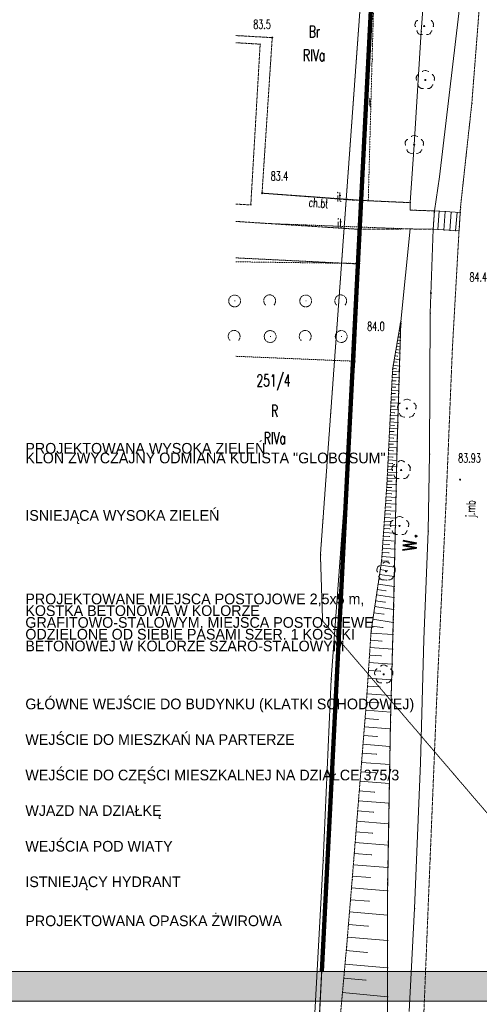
# Model space of a CAD drawing. Extents: x -280518 to 406552, y -27905 to 3675735.
# Tile 3 of 68: x -218631 to -179824, y 41872 to 124940. Entities that reach past the tile are written whole.
import ezdxf

# ---------------------------------------------------------------- set-up
doc = ezdxf.new("R2010")
doc.units = 0
doc.header["$MEASUREMENT"] = 0
for name, pattern in [('L_0_03', [1, 0.5, -0.5]), ('L_0_06', [2, 1.5, -0.5]), ('L_0_0C', [3, 2, -1])]:
    doc.linetypes.add(name, pattern=pattern)
for name, color, linetype, lineweight in [('000_Inne__niezydentyfikowane__Nr_Pióra__7', 7, 'Continuous', 13), ('0_Nr_Pióra__7', 7, 'Continuous', 13), ('ARCH MAPA RUSINOWO_Nr_Pióra__60', 230, 'Continuous', 211), ('Arch opisy_Nr_Pióra__1', 7, 'Continuous', 25), ('ARCH TABELA_Nr_Pióra__21', 7, 'Continuous', 9), ('arch wypelnienia_Nr_Pióra__19', 255, 'Continuous', 13), ('arch wypelnienia_Nr_Pióra__21', 7, 'Continuous', 9), ('chodnik_Atr17_Nr_Pióra__7', 7, 'Continuous', 13), ('chodnik_Nr_Pióra__7', 7, 'Continuous', 13), ('drzewo_lisciaste_Nr_Pióra__7', 7, 'Continuous', 13), ('inny_obiekt_zagospodarowania_terenu_Atr17_Nr_Pióra__7', 7, 'Continuous', 13), ('inny_obiekt_zagospodarowania_terenu_Nr_Pióra__7', 7, 'Continuous', 13), ('jezdnia_Atr17_Nr_Pióra__7', 7, 'Continuous', 13), ('jezdnia_Nr_Pióra__7', 7, 'Continuous', 13), ('ogrodzenie_trwale_Nr_Pióra__7', 7, 'Continuous', 13), ('pikieta_naturalna_Atr2_Nr_Pióra__7', 7, 'Continuous', 13), ('pikieta_naturalna_Nr_Pióra__7', 7, 'Continuous', 13), ('pikieta_sztuczna_Atr2_Nr_Pióra__7', 7, 'Continuous', 13), ('pikieta_sztuczna_Nr_Pióra__7', 7, 'Continuous', 13), ('row_melioracyjny__poligon__Atr103_Nr_Pióra__7', 7, 'Continuous', 13), ('row_melioracyjny__poligon__Nr_Pióra__7', 7, 'Continuous', 13), ('schody_w_ciagu_komunikacyjnym_Nr_Pióra__7', 7, 'Continuous', 13), ('skarpa_nieumocniona_Nr_Pióra__7', 7, 'Continuous', 13), ('zadrzewienie__zakrzewienie_Nr_Pióra__7', 7, 'Continuous', 13), ('Zakres_Nr_Pióra__7', 7, 'Continuous', 13)]:
    doc.layers.add(name, color=color, linetype=linetype, lineweight=lineweight)
for name, color, linetype, lineweight, true_color in [('209_oznaczenie_konturu_klasyfikacyjnego_Nr_Pióra__3', 7, 'Continuous', 13, 0xff6600), ('210_oznaczenie_konturu_uzytku_gruntowego_Nr_Pióra__3', 7, 'Continuous', 13, 0xff6600), ('211_numer_dzialki_ewidencyjnej_Nr_Pióra__96', 7, 'Continuous', 13, 0x00d59f), ('217_kontur_klasyfikacyjny_Nr_Pióra__3', 7, 'Continuous', 13, 0xff6600), ('218_kontur_uzytku_gruntowego_Nr_Pióra__3', 7, 'Continuous', 13, 0xff6600), ('219_dzialka_ewidencyjna_Nr_Pióra__96', 7, 'Continuous', 13, 0x00d59f)]:
    doc.layers.add(name, color=color, linetype=linetype, lineweight=lineweight, true_color=true_color)
doc.styles.add('GENERATED_STYLE_3', font='txt')
doc.styles.add('GENERATED_STYLE_9', font='Simplex.shx', dxfattribs={"bigfont": 'BIGFONT.SHX'})
doc.linetypes.add('L_0_15_SHX', pattern='A,0,[2,Rusinowo ZAGOSPODAROWANIE1.Shx,S=7.5,R=0,X=0,Y=0],-7.5,0', length=7.5)

msp = doc.modelspace()

# ---------------------------------------------------------------- hatches: boundary and pattern name
at = {"layer": 'arch wypelnienia_Nr_Pióra__19', "linetype": 'Continuous'}
h = msp.add_hatch(color=256, dxfattribs=at)
h.paths.add_polyline_path([(-280518, 189388), (-71768, 189388), (-71768, 42138), (-280518, 42138)], flags=0)
h.paths.add_polyline_path([(-268018, 44638), (-268018, 186888), (-74268, 186888), (-74268, 73694), (-161338, 73694), (-161768, 73694), (-161768, 44638)], flags=0)
at = {"layer": 'drzewo_lisciaste_Nr_Pióra__7', "linetype": 'Continuous'}
for points in [[(-184478, 124355, 1), (-184478, 124455, 1)], [(-184388, 119805, 1), (-184388, 119905, 1)], [(-185318, 114325, 1), (-185318, 114425, 1)], [(-185948, 92085, 1), (-185948, 92185, 1)], [(-186428, 86895, 1), (-186428, 86995, 1)], [(-186568, 82175, 1), (-186568, 82275, 1)], [(-187698, 78345, 1), (-187698, 78445, 1)], [(-187898, 69655, 1), (-187898, 69755, 1)]]:
    msp.add_hatch(color=256, dxfattribs=at).paths.add_polyline_path(points, flags=0)
at = {"layer": 'pikieta_naturalna_Nr_Pióra__7', "linetype": 'Continuous'}
for points in [[(-197308, 123380, 1), (-197308, 123470, 1)], [(-198168, 110260, 1), (-198168, 110350, 1)], [(-183908, 101830, 1), (-183908, 101920, 1)], [(-186458, 99250, 1), (-186458, 99340, 1)]]:
    msp.add_hatch(color=256, dxfattribs=at).paths.add_polyline_path(points, flags=0)
at = {"layer": 'pikieta_sztuczna_Nr_Pióra__7', "linetype": 'Continuous'}
msp.add_hatch(color=256, dxfattribs=at).paths.add_polyline_path([(-181448, 86090, 1), (-181448, 86180, 1)], flags=0)

# ---------------------------------------------------------------- linework, layer by layer
at = {"layer": '000_Inne__niezydentyfikowane__Nr_Pióra__7', "linetype": 'Continuous', "flags": 128}
for points in [[(-186538, 98975), (-186478, 98965)], [(-186678, 98185), (-186588, 98165)], [(-186628, 98445), (-186488, 98425)], [(-186588, 98705), (-186538, 98695)], [(-186818, 97385), (-186518, 97335)], [(-186768, 97655), (-186638, 97635)], [(-186728, 97915), (-186508, 97875)], [(-186948, 96595), (-186748, 96565)], [(-186908, 96865), (-186538, 96795)], [(-186858, 97125), (-186698, 97095)], [(-187128, 95545), (-186858, 95495)], [(-187088, 95805), (-186568, 95715)], [(-187038, 96075), (-186798, 96035)], [(-186998, 96335), (-186558, 96255)], [(-187178, 94745), (-186598, 94715)], [(-187168, 95015), (-186878, 94995)], [(-187158, 95275), (-186588, 95245)], [(-187218, 93945), (-186918, 93925)], [(-187208, 94205), (-186618, 94175)], [(-187198, 94475), (-186898, 94465)], [(-187258, 93135), (-186648, 93105)], [(-187248, 93405), (-186948, 93395)], [(-187238, 93675), (-186628, 93645)], [(-187298, 92335), (-186988, 92325)], [(-187288, 92605), (-186668, 92575)], [(-187278, 92875), (-186968, 92855)], [(-187338, 91535), (-186698, 91505)], [(-187328, 91805), (-187008, 91785)], [(-187318, 92075), (-186678, 92035)], [(-187378, 90735), (-187048, 90715)], [(-187368, 91005), (-186708, 90965)], [(-187358, 91265), (-187028, 91255)], [(-187418, 89935), (-186748, 89895)], [(-187408, 90195), (-187068, 90185)], [(-187398, 90465), (-186728, 90435)], [(-187458, 89135), (-187118, 89115)], [(-187448, 89395), (-186758, 89365)], [(-187428, 89665), (-187088, 89645)], [(-187508, 88065), (-187148, 88045)], [(-187498, 88325), (-186788, 88295)], [(-187488, 88595), (-187128, 88575)], [(-187468, 88865), (-186768, 88825)], [(-187548, 87275), (-186808, 87235)], [(-187538, 87525), (-187168, 87505)], [(-187528, 87795), (-186798, 87755)], [(-187588, 86525), (-187208, 86505)], [(-187578, 86775), (-186818, 86735)], [(-187568, 87025), (-187188, 87005)], [(-187628, 85755), (-186838, 85715)], [(-187618, 86005), (-187228, 85995)], [(-187598, 86265), (-186828, 86225)], [(-187678, 84955), (-187268, 84925)], [(-187658, 85225), (-186848, 85165)], [(-187648, 85485), (-187248, 85465)], [(-187738, 84115), (-186868, 84055)], [(-187718, 84405), (-187298, 84375)], [(-187698, 84675), (-186858, 84625)], [(-187798, 83245), (-187348, 83215)], [(-187778, 83535), (-186888, 83475)], [(-187758, 83835), (-187318, 83805)], [(-187868, 82325), (-186908, 82255)], [(-187838, 82635), (-187378, 82605)], [(-187818, 82945), (-186898, 82875)], [(-187908, 81685), (-186928, 81615)], [(-187888, 82005), (-187398, 81975)], [(-187978, 80685), (-187458, 80655)], [(-187958, 81025), (-186938, 80955)], [(-187928, 81355), (-187428, 81325)], [(-188028, 79995), (-187488, 79955)], [(-187998, 80345), (-186948, 80275)], [(-188128, 78915), (-186988, 78745)], [(-188078, 79285), (-187528, 79245)], [(-188048, 79645), (-186968, 79565)], [(-188248, 78145), (-186998, 77965)], [(-188188, 78545), (-187588, 78455)], [(-188368, 77315), (-187018, 77115)], [(-188308, 77745), (-187658, 77645)], [(-188438, 76865), (-187728, 76765)], [(-188578, 75925), (-187808, 75805)], [(-188508, 76405), (-187038, 76185)], [(-188728, 74895), (-187898, 74775)], [(-188648, 75425), (-187058, 75185)], [(-188808, 74355), (-187088, 74095)], [(-188968, 73195), (-187118, 73065)], [(-188898, 73785), (-187998, 73655)], [(-189008, 72585), (-188068, 72515)], [(-189048, 71965), (-187148, 71835)], [(-189138, 70695), (-187188, 70565)], [(-189098, 71325), (-188128, 71265)], [(-189178, 70045), (-188198, 69975)], [(-189228, 69395), (-187228, 69255)], [(-189268, 68725), (-188258, 68655)], [(-189358, 67375), (-188318, 67295)], [(-189318, 68055), (-187268, 67915)], [(-189418, 66685), (-187308, 66515)], [(-189468, 65985), (-188398, 65905)], [(-189528, 65275), (-187338, 65105)], [(-189588, 64555), (-188468, 64465)], [(-189648, 63815), (-187368, 63625)], [(-189708, 63055), (-188538, 62965)], [(-189828, 61495), (-188618, 61405)], [(-189768, 62285), (-187388, 62095)], [(-189898, 60695), (-187418, 60495)], [(-189958, 59875), (-188698, 59775)], [(-190028, 59045), (-187448, 58835)], [(-190098, 58185), (-188778, 58085)], [(-190168, 57315), (-187478, 57105)], [(-190238, 56425), (-188868, 56315)], [(-190308, 55525), (-187508, 55295)], [(-190378, 54595), (-188958, 54485)], [(-190458, 53645), (-187548, 53415)], [(-190538, 52685), (-189048, 52565)], [(-190618, 51705), (-187578, 51445)], [(-190698, 50695), (-189148, 50565)], [(-190788, 49665), (-187588, 49405)], [(-190868, 48605), (-189228, 48475)], [(-190958, 47525), (-187578, 47245)], [(-191058, 46405), (-189318, 46245)], [(-191158, 45255), (-187578, 44935)], [(-191268, 44075), (-189418, 43905)], [(-191378, 42855), (-187578, 42515)]]:
    msp.add_lwpolyline(points, dxfattribs=at)
at = {"layer": '0_Nr_Pióra__7', "linetype": 'Continuous'}
for p, q in [((-185238, 124653), (-185188, 124653)), ((-185065, 124871), (-185015, 124871)), ((-183890, 124871), (-183840, 124871)), ((-183717, 124653), (-183667, 124653)), ((-185227, 124376), (-185177, 124376)), ((-185102, 123990), (-185052, 123990)), ((-184728, 123945), (-184678, 123945)), ((-184478, 124405), (-184428, 124405)), ((-183853, 123990), (-183803, 123990)), ((-183728, 124376), (-183678, 124376)), ((-197308, 123425), (-197258, 123425)), ((-184947, 123757), (-184897, 123757)), ((-184679, 123683), (-184629, 123683)), ((-184277, 123683), (-184227, 123683)), ((-184008, 123757), (-183958, 123757)), ((-198328, 122875), (-198278, 122875)), ((-188878, 121585), (-188828, 121585)), ((-184649, 120558), (-184599, 120558)), ((-184388, 120655), (-184338, 120655)), ((-184127, 120558), (-184077, 120558)), ((-185148, 120103), (-185098, 120103)), ((-185137, 119826), (-185087, 119826)), ((-184975, 120321), (-184925, 120321)), ((-184388, 119855), (-184338, 119855)), ((-183800, 120321), (-183750, 120321)), ((-183638, 119826), (-183588, 119826)), ((-183627, 120103), (-183577, 120103)), ((-185012, 119440), (-184962, 119440)), ((-184857, 119207), (-184807, 119207)), ((-184589, 119133), (-184539, 119133)), ((-184187, 119133), (-184137, 119133)), ((-183918, 119207), (-183868, 119207)), ((-183763, 119440), (-183713, 119440)), ((-180458, 117875), (-180408, 117875)), ((-185905, 114841), (-185855, 114841)), ((-185579, 115078), (-185529, 115078)), ((-185318, 115175), (-185268, 115175)), ((-185057, 115078), (-185007, 115078)), ((-184730, 114841), (-184680, 114841)), ((-186078, 114623), (-186028, 114623)), ((-186067, 114346), (-186017, 114346)), ((-185942, 113960), (-185892, 113960)), ((-185318, 114375), (-185268, 114375)), ((-184693, 113960), (-184643, 113960)), ((-184568, 114346), (-184518, 114346)), ((-184557, 114623), (-184507, 114623)), ((-185787, 113727), (-185737, 113727)), ((-185519, 113653), (-185469, 113653)), ((-185117, 113653), (-185067, 113653)), ((-184848, 113727), (-184798, 113727)), ((-183198, 111685), (-183148, 111685)), ((-198168, 110305), (-198118, 110305)), ((-190508, 109725), (-190458, 109725)), ((-189198, 109665), (-189148, 109665)), ((-199118, 109315), (-199068, 109315)), ((-185668, 109505), (-185618, 109505)), ((-185658, 108875), (-185608, 108875)), ((-181418, 109075), (-181368, 109075)), ((-183618, 108805), (-183568, 108805)), ((-183204, 108778), (-183154, 108778)), ((-182705, 108746), (-182655, 108746)), ((-182206, 108714), (-182156, 108714)), ((-181707, 108682), (-181657, 108682)), ((-181438, 108665), (-181388, 108665)), ((-197688, 107745), (-197638, 107745)), ((-190148, 107265), (-190098, 107265)), ((-189788, 107265), (-189738, 107265)), ((-185668, 107285), (-185618, 107285)), ((-183718, 107255), (-183668, 107255)), ((-183318, 107229), (-183268, 107229)), ((-182819, 107197), (-182769, 107197)), ((-182320, 107165), (-182270, 107165)), ((-181821, 107133), (-181771, 107133)), ((-181538, 107115), (-181488, 107115)), ((-190038, 104875), (-189988, 104875)), ((-190068, 104335), (-190018, 104335)), ((-189938, 104375), (-189888, 104375)), ((-197524, 101722), (-197474, 101722)), ((-191524, 101722), (-191474, 101722)), ((-183908, 101875), (-183858, 101875)), ((-200482, 101211), (-200432, 101211)), ((-197900, 100893), (-197850, 100893)), ((-197147, 100893), (-197097, 100893)), ((-194482, 101211), (-194432, 101211)), ((-191900, 100893), (-191850, 100893)), ((-191147, 100893), (-191097, 100893)), ((-183968, 100185), (-183918, 100185)), ((-186538, 98975), (-186488, 98975)), ((-186478, 98965), (-186428, 98965)), ((-186458, 99465), (-186408, 99465)), ((-186458, 99295), (-186408, 99295)), ((-200524, 98722), (-200474, 98722)), ((-197482, 98211), (-197432, 98211)), ((-194524, 98722), (-194474, 98722)), ((-191482, 98211), (-191432, 98211)), ((-186678, 98185), (-186628, 98185)), ((-186628, 98445), (-186578, 98445)), ((-186588, 98705), (-186538, 98705)), ((-186588, 98165), (-186538, 98165)), ((-186538, 98695), (-186488, 98695)), ((-186488, 98425), (-186438, 98425)), ((-200900, 97893), (-200850, 97893)), ((-200147, 97893), (-200097, 97893)), ((-194900, 97893), (-194850, 97893)), ((-194147, 97893), (-194097, 97893)), ((-186818, 97385), (-186768, 97385)), ((-186768, 97655), (-186718, 97655)), ((-186728, 97915), (-186678, 97915)), ((-186638, 97635), (-186588, 97635)), ((-186518, 97335), (-186468, 97335)), ((-186508, 97875), (-186458, 97875)), ((-186948, 96595), (-186898, 96595)), ((-186908, 96865), (-186858, 96865)), ((-186858, 97125), (-186808, 97125)), ((-186748, 96565), (-186698, 96565)), ((-186698, 97095), (-186648, 97095)), ((-186538, 96795), (-186488, 96795)), ((-182098, 97175), (-182048, 97175)), ((-190338, 96125), (-190288, 96125)), ((-187128, 95545), (-187078, 95545)), ((-187088, 95805), (-187038, 95805)), ((-187038, 96075), (-186988, 96075)), ((-186998, 96335), (-186948, 96335)), ((-186798, 96035), (-186748, 96035)), ((-186568, 95715), (-186518, 95715)), ((-186558, 96255), (-186508, 96255)), ((-187178, 94745), (-187128, 94745)), ((-187168, 95015), (-187118, 95015)), ((-187158, 95275), (-187108, 95275)), ((-187148, 95435), (-187098, 95435)), ((-186878, 94995), (-186828, 94995)), ((-186858, 95495), (-186808, 95495)), ((-186598, 94715), (-186548, 94715)), ((-186588, 95245), (-186538, 95245)), ((-187218, 93945), (-187168, 93945)), ((-187208, 94205), (-187158, 94205)), ((-187198, 94475), (-187148, 94475)), ((-186918, 93925), (-186868, 93925)), ((-186898, 94465), (-186848, 94465)), ((-186618, 94175), (-186568, 94175)), ((-187258, 93135), (-187208, 93135)), ((-187248, 93405), (-187198, 93405)), ((-187238, 93675), (-187188, 93675)), ((-186948, 93395), (-186898, 93395)), ((-186648, 93105), (-186598, 93105)), ((-186628, 93645), (-186578, 93645)), ((-187298, 92335), (-187248, 92335)), ((-187288, 92605), (-187238, 92605)), ((-187278, 92875), (-187228, 92875)), ((-186988, 92325), (-186938, 92325)), ((-186968, 92855), (-186918, 92855)), ((-186708, 92383), (-186658, 92383)), ((-186668, 92575), (-186618, 92575)), ((-186535, 92601), (-186485, 92601)), ((-186209, 92838), (-186159, 92838)), ((-185948, 92935), (-185898, 92935)), ((-185687, 92838), (-185637, 92838)), ((-185360, 92601), (-185310, 92601)), ((-185187, 92383), (-185137, 92383)), ((-187338, 91535), (-187288, 91535)), ((-187328, 91805), (-187278, 91805)), ((-187318, 92075), (-187268, 92075)), ((-187008, 91785), (-186958, 91785)), ((-186698, 91505), (-186648, 91505)), ((-186697, 92106), (-186647, 92106)), ((-186678, 92035), (-186628, 92035)), ((-186572, 91720), (-186522, 91720)), ((-186417, 91487), (-186367, 91487)), ((-186149, 91413), (-186099, 91413)), ((-185948, 92135), (-185898, 92135)), ((-185747, 91413), (-185697, 91413)), ((-185478, 91487), (-185428, 91487)), ((-185323, 91720), (-185273, 91720)), ((-185198, 92106), (-185148, 92106)), ((-187378, 90735), (-187328, 90735)), ((-187368, 91005), (-187318, 91005)), ((-187358, 91265), (-187308, 91265)), ((-187048, 90715), (-186998, 90715)), ((-187028, 91255), (-186978, 91255)), ((-186708, 90965), (-186658, 90965)), ((-187418, 89935), (-187368, 89935)), ((-187408, 90195), (-187358, 90195)), ((-187398, 90465), (-187348, 90465)), ((-187068, 90185), (-187018, 90185)), ((-186748, 89895), (-186698, 89895)), ((-186728, 90435), (-186678, 90435)), ((-187458, 89135), (-187408, 89135)), ((-187448, 89395), (-187398, 89395)), ((-187428, 89665), (-187378, 89665)), ((-187118, 89115), (-187068, 89115)), ((-187088, 89645), (-187038, 89645)), ((-186768, 89065), (-186718, 89065)), ((-186758, 89365), (-186708, 89365)), ((-187508, 88065), (-187458, 88065)), ((-187498, 88325), (-187448, 88325)), ((-187488, 88595), (-187438, 88595)), ((-187468, 88865), (-187418, 88865)), ((-187128, 88575), (-187078, 88575)), ((-186788, 88295), (-186738, 88295)), ((-186768, 88825), (-186718, 88825)), ((-184028, 88285), (-183978, 88285)), ((-187548, 87275), (-187498, 87275)), ((-187538, 87525), (-187488, 87525)), ((-187528, 87795), (-187478, 87795)), ((-187168, 87505), (-187118, 87505)), ((-187148, 88045), (-187098, 88045)), ((-187015, 87411), (-186965, 87411)), ((-186808, 87235), (-186758, 87235)), ((-186798, 87755), (-186748, 87755)), ((-186689, 87648), (-186639, 87648)), ((-186428, 87745), (-186378, 87745)), ((-186167, 87648), (-186117, 87648)), ((-185840, 87411), (-185790, 87411)), ((-187588, 86525), (-187538, 86525)), ((-187578, 86775), (-187528, 86775)), ((-187568, 87025), (-187518, 87025)), ((-187208, 86505), (-187158, 86505)), ((-187188, 87193), (-187138, 87193)), ((-187188, 87005), (-187138, 87005)), ((-187177, 86916), (-187127, 86916)), ((-187052, 86530), (-187002, 86530)), ((-186818, 86735), (-186768, 86735)), ((-186428, 86945), (-186378, 86945)), ((-185803, 86530), (-185753, 86530)), ((-185678, 86916), (-185628, 86916)), ((-185667, 87193), (-185617, 87193)), ((-187628, 85755), (-187578, 85755)), ((-187628, 85715), (-187578, 85715)), ((-187618, 86005), (-187568, 86005)), ((-187598, 86265), (-187548, 86265)), ((-187228, 85995), (-187178, 85995)), ((-186897, 86297), (-186847, 86297)), ((-186838, 85715), (-186788, 85715)), ((-186828, 86225), (-186778, 86225)), ((-186629, 86223), (-186579, 86223)), ((-186227, 86223), (-186177, 86223)), ((-185958, 86297), (-185908, 86297)), ((-181448, 86135), (-181398, 86135)), ((-187678, 84955), (-187628, 84955)), ((-187658, 85225), (-187608, 85225)), ((-187648, 85485), (-187598, 85485)), ((-187268, 84925), (-187218, 84925)), ((-187248, 85465), (-187198, 85465)), ((-186848, 85165), (-186798, 85165)), ((-187738, 84115), (-187688, 84115)), ((-187718, 84405), (-187668, 84405)), ((-187698, 84675), (-187648, 84675)), ((-187298, 84375), (-187248, 84375)), ((-186868, 84055), (-186818, 84055)), ((-186858, 84625), (-186808, 84625)), ((-182638, 84115), (-182588, 84115)), ((-187798, 83245), (-187748, 83245)), ((-187778, 83535), (-187728, 83535)), ((-187758, 83835), (-187708, 83835)), ((-187348, 83215), (-187298, 83215)), ((-187318, 83805), (-187268, 83805)), ((-186888, 83475), (-186838, 83475)), ((-187868, 82325), (-187818, 82325)), ((-187838, 82635), (-187788, 82635)), ((-187818, 82945), (-187768, 82945)), ((-187378, 82605), (-187328, 82605)), ((-187328, 82473), (-187278, 82473)), ((-187155, 82691), (-187105, 82691)), ((-186908, 82255), (-186858, 82255)), ((-186898, 82875), (-186848, 82875)), ((-186829, 82928), (-186779, 82928)), ((-186568, 83025), (-186518, 83025)), ((-186307, 82928), (-186257, 82928)), ((-185980, 82691), (-185930, 82691)), ((-185807, 82473), (-185757, 82473)), ((-187908, 81685), (-187858, 81685)), ((-187888, 82005), (-187838, 82005)), ((-187398, 81975), (-187348, 81975)), ((-187317, 82196), (-187267, 82196)), ((-187192, 81810), (-187142, 81810)), ((-187037, 81577), (-186987, 81577)), ((-186928, 81615), (-186878, 81615)), ((-186769, 81503), (-186719, 81503)), ((-186568, 82225), (-186518, 82225)), ((-186367, 81503), (-186317, 81503)), ((-186098, 81577), (-186048, 81577)), ((-185943, 81810), (-185893, 81810)), ((-185818, 82196), (-185768, 82196)), ((-184138, 81775), (-184088, 81775)), ((-191448, 81055), (-191398, 81055)), ((-187978, 80685), (-187928, 80685)), ((-187958, 81025), (-187908, 81025)), ((-187928, 81355), (-187878, 81355)), ((-187458, 80655), (-187408, 80655)), ((-187428, 81325), (-187378, 81325)), ((-186938, 80955), (-186888, 80955)), ((-193238, 79805), (-193188, 79805)), ((-188028, 79995), (-187978, 79995)), ((-187998, 80345), (-187948, 80345)), ((-187488, 79955), (-187438, 79955)), ((-186948, 80275), (-186898, 80275)), ((-188128, 78915), (-188078, 78915)), ((-188078, 79285), (-188028, 79285)), ((-188078, 79265), (-188028, 79265)), ((-188048, 79645), (-187998, 79645)), ((-187959, 79098), (-187909, 79098)), ((-187698, 79195), (-187648, 79195)), ((-187528, 79245), (-187478, 79245)), ((-187437, 79098), (-187387, 79098)), ((-186968, 79565), (-186918, 79565)), ((-188458, 78643), (-188408, 78643)), ((-188447, 78366), (-188397, 78366)), ((-188285, 78861), (-188235, 78861)), ((-188248, 78145), (-188198, 78145)), ((-188188, 78545), (-188138, 78545)), ((-187698, 78395), (-187648, 78395)), ((-187588, 78455), (-187538, 78455)), ((-187110, 78861), (-187060, 78861)), ((-186988, 78745), (-186938, 78745)), ((-186948, 78366), (-186898, 78366)), ((-186937, 78643), (-186887, 78643)), ((-188368, 77315), (-188318, 77315)), ((-188322, 77980), (-188272, 77980)), ((-188308, 77745), (-188258, 77745)), ((-188167, 77747), (-188117, 77747)), ((-187899, 77673), (-187849, 77673)), ((-187658, 77645), (-187608, 77645)), ((-187497, 77673), (-187447, 77673)), ((-187228, 77747), (-187178, 77747)), ((-187073, 77980), (-187023, 77980)), ((-186998, 77965), (-186948, 77965)), ((-188438, 76865), (-188388, 76865)), ((-187728, 76765), (-187678, 76765)), ((-187018, 77115), (-186968, 77115)), ((-188578, 75925), (-188528, 75925)), ((-188508, 76405), (-188458, 76405)), ((-187808, 75805), (-187758, 75805)), ((-187038, 76185), (-186988, 76185)), ((-188728, 74895), (-188678, 74895)), ((-188648, 75425), (-188598, 75425)), ((-187898, 74775), (-187848, 74775)), ((-187058, 75185), (-187008, 75185)), ((-193058, 74225), (-193008, 74225)), ((-188808, 74355), (-188758, 74355)), ((-187088, 74095), (-187038, 74095)), ((-188968, 73195), (-188918, 73195)), ((-188958, 73365), (-188908, 73365)), ((-188898, 73785), (-188848, 73785)), ((-187998, 73655), (-187948, 73655)), ((-189008, 72585), (-188958, 72585)), ((-188068, 72515), (-188018, 72515)), ((-187118, 73065), (-187068, 73065)), ((-184518, 72655), (-184468, 72655)), ((-189048, 71965), (-188998, 71965)), ((-187148, 71835), (-187098, 71835)), ((-189138, 70695), (-189088, 70695)), ((-189098, 71325), (-189048, 71325)), ((-188128, 71265), (-188078, 71265)), ((-189178, 70045), (-189128, 70045)), ((-188658, 69953), (-188608, 69953)), ((-188485, 70171), (-188435, 70171)), ((-188198, 69975), (-188148, 69975)), ((-188159, 70408), (-188109, 70408)), ((-187898, 70505), (-187848, 70505)), ((-187637, 70408), (-187587, 70408)), ((-187310, 70171), (-187260, 70171)), ((-187188, 70565), (-187138, 70565)), ((-187137, 69953), (-187087, 69953)), ((-192338, 69315), (-192288, 69315)), ((-189228, 69395), (-189178, 69395)), ((-188647, 69676), (-188597, 69676)), ((-188522, 69290), (-188472, 69290)), ((-188367, 69057), (-188317, 69057)), ((-188099, 68983), (-188049, 68983)), ((-187898, 69705), (-187848, 69705)), ((-187697, 68983), (-187647, 68983)), ((-187428, 69057), (-187378, 69057)), ((-187273, 69290), (-187223, 69290)), ((-187228, 69255), (-187178, 69255)), ((-187148, 69676), (-187098, 69676)), ((-189268, 68725), (-189218, 68725)), ((-188258, 68655), (-188208, 68655)), ((-189358, 67375), (-189308, 67375)), ((-189318, 68055), (-189268, 68055)), ((-188318, 67295), (-188268, 67295)), ((-187268, 67915), (-187218, 67915)), ((-183408, 68005), (-183358, 68005)), ((-189418, 66685), (-189368, 66685)), ((-187308, 66515), (-187258, 66515)), ((-189468, 65985), (-189418, 65985)), ((-188398, 65905), (-188348, 65905)), ((-187328, 65665), (-187278, 65665)), ((-189528, 65275), (-189478, 65275)), ((-187338, 65105), (-187288, 65105)), ((-189588, 64555), (-189538, 64555)), ((-188468, 64465), (-188418, 64465)), ((-189648, 63815), (-189598, 63815)), ((-187368, 63625), (-187318, 63625)), ((-189708, 63055), (-189658, 63055)), ((-188538, 62965), (-188488, 62965)), ((-189828, 61495), (-189778, 61495)), ((-189768, 62285), (-189718, 62285)), ((-187388, 62095), (-187338, 62095)), ((-184798, 62255), (-184748, 62255)), ((-189898, 60695), (-189848, 60695)), ((-188618, 61405), (-188568, 61405)), ((-189958, 59875), (-189908, 59875)), ((-187418, 60495), (-187368, 60495)), ((-190028, 59045), (-189978, 59045)), ((-188698, 59775), (-188648, 59775)), ((-190098, 58185), (-190048, 58185)), ((-187448, 58835), (-187398, 58835)), ((-188778, 58085), (-188728, 58085)), ((-190168, 57315), (-190118, 57315)), ((-187478, 57105), (-187428, 57105)), ((-190238, 56425), (-190188, 56425)), ((-188868, 56315), (-188818, 56315)), ((-190308, 55525), (-190258, 55525)), ((-187508, 55295), (-187458, 55295)), ((-192998, 53995), (-192948, 53995)), ((-190378, 54595), (-190328, 54595)), ((-188958, 54485), (-188908, 54485)), ((-183978, 54135), (-183928, 54135)), ((-190458, 53645), (-190408, 53645)), ((-187548, 53415), (-187498, 53415)), ((-190558, 52405), (-190508, 52405)), ((-190538, 52685), (-190488, 52685)), ((-189048, 52565), (-188998, 52565)), ((-190618, 51705), (-190568, 51705)), ((-190698, 50695), (-190648, 50695)), ((-187588, 51015), (-187538, 51015)), ((-187578, 51445), (-187528, 51445)), ((-189148, 50565), (-189098, 50565)), ((-185298, 49945), (-185248, 49945)), ((-190788, 49665), (-190738, 49665)), ((-187588, 49405), (-187538, 49405)), ((-190868, 48605), (-190818, 48605)), ((-189228, 48475), (-189178, 48475)), ((-190958, 47525), (-190908, 47525)), ((-191028, 46725), (-190978, 46725)), ((-187578, 47245), (-187528, 47245)), ((-191058, 46405), (-191008, 46405)), ((-189318, 46245), (-189268, 46245)), ((-191158, 45255), (-191108, 45255)), ((-187578, 44935), (-187528, 44935)), ((-191268, 44075), (-191218, 44075)), ((-189418, 43905), (-189368, 43905)), ((-191378, 42855), (-191328, 42855)), ((-187578, 42515), (-187528, 42515))]:
    msp.add_line(p, q, dxfattribs=at)
at = {"layer": '217_kontur_klasyfikacyjny_Nr_Pióra__3', "linetype": 'L_0_03', "flags": 128}
for points in [[(-190038, 104875), (-188558, 134035)], [(-200386, 104846), (-190068, 104335)], [(-190068, 104335), (-200386, 104846)], [(-190068, 104335), (-190038, 104875)], [(-194488, 18035), (-190068, 104335)]]:
    msp.add_lwpolyline(points, dxfattribs=at)
at = {"layer": '218_kontur_uzytku_gruntowego_Nr_Pióra__3', "linetype": 'L_0_03', "flags": 128}
for points in [[(-190038, 104875), (-188558, 134035)], [(-188558, 134035), (-190038, 104875)], [(-200386, 104846), (-190068, 104335)], [(-190068, 104335), (-200386, 104846)], [(-190068, 104335), (-190038, 104875)], [(-190038, 104875), (-190068, 104335)], [(-194488, 18035), (-190068, 104335)], [(-190068, 104335), (-194488, 18035)]]:
    msp.add_lwpolyline(points, dxfattribs=at)
at = {"layer": '219_dzialka_ewidencyjna_Nr_Pióra__96', "linetype": 'Continuous', "flags": 128}
msp.add_lwpolyline([(-188558, 134035), (-194488, 18035)], dxfattribs=at)
at = {"layer": 'ARCH MAPA RUSINOWO_Nr_Pióra__60', "linetype": 'Continuous', "flags": 128}
msp.add_lwpolyline([(-188558, 134035), (-193128, 44638)], dxfattribs=at)
at = {"layer": 'ARCH TABELA_Nr_Pióra__21', "linetype": 'Continuous'}
msp.add_line((-171768, 44638), (-278018, 44638), dxfattribs=at)
at = {"layer": 'arch wypelnienia_Nr_Pióra__21', "linetype": 'Continuous', "flags": 128}
for points in [[(-280518, 189388), (-71768, 189388), (-71768, 42138), (-280518, 42138)], [(-268018, 44638), (-268018, 186888), (-74268, 186888), (-74268, 73694), (-161338, 73694), (-161768, 73694), (-161768, 44638)]]:
    msp.add_lwpolyline(points, close=True, dxfattribs=at)
at = {"layer": 'chodnik_Nr_Pióra__7', "linetype": 'L_0_06', "flags": 128}
for points in [[(-200386, 123603), (-197308, 123425), (-198168, 110305), (-190508, 109725), (-185668, 109505), (-185658, 108875), (-183618, 108805), (-183718, 107255), (-185668, 107285), (-190148, 107265), (-197688, 107745), (-200386, 107922)], [(-200386, 122997), (-198328, 122875), (-199118, 109315), (-200386, 109383)]]:
    msp.add_lwpolyline(points, dxfattribs=at)
at = {"layer": 'drzewo_lisciaste_Nr_Pióra__7', "linetype": 'Continuous'}
for centre in [(-184478, 124405), (-184388, 119855), (-185318, 114375), (-185948, 92135), (-186428, 86945), (-186568, 82225), (-187698, 78395), (-187898, 69705)]:
    msp.add_circle(centre, 50, dxfattribs=at)
for centre, start, end in [((-184858, 124529), 121.308, 202.548), ((-184098, 124529), 337.452, 58.692), ((-184713, 124081), 193.221, 274.871), ((-184243, 124081), 265.129, 346.779), ((-184388, 120255), 49.272, 130.728), ((-184768, 119979), 121.308, 202.548), ((-184008, 119979), 337.452, 58.692), ((-184623, 119531), 193.221, 274.871), ((-184153, 119531), 265.129, 346.779), ((-185698, 114499), 121.308, 202.548), ((-185318, 114775), 49.272, 130.728), ((-184938, 114499), 337.452, 58.692), ((-185553, 114051), 193.221, 274.871), ((-185083, 114051), 265.129, 346.779), ((-186328, 92259), 121.308, 202.548), ((-185948, 92535), 49.272, 130.728), ((-185568, 92259), 337.452, 58.692), ((-186183, 91811), 193.221, 274.871), ((-185713, 91811), 265.129, 346.779), ((-186808, 87069), 121.308, 202.548), ((-186428, 87345), 49.272, 130.728), ((-186048, 87069), 337.452, 58.692), ((-186663, 86621), 193.221, 274.871), ((-186193, 86621), 265.129, 346.779), ((-186948, 82349), 121.308, 202.548), ((-186568, 82625), 49.272, 130.728), ((-186188, 82349), 337.452, 58.692), ((-186803, 81901), 193.221, 274.871), ((-186333, 81901), 265.129, 346.779), ((-187698, 78795), 49.272, 130.728), ((-188078, 78519), 121.308, 202.548), ((-187318, 78519), 337.452, 58.692), ((-187933, 78071), 193.221, 274.871), ((-187463, 78071), 265.129, 346.779), ((-188278, 69829), 121.308, 202.548), ((-187898, 70105), 49.272, 130.728), ((-187518, 69829), 337.452, 58.692), ((-188133, 69381), 193.221, 274.871), ((-187663, 69381), 265.129, 346.779)]:
    msp.add_arc(centre, 400, start, end, dxfattribs=at)
at = {"layer": 'inny_obiekt_zagospodarowania_terenu_Nr_Pióra__7', "linetype": 'L_0_03', "flags": 128}
for points in [[(-189198, 109665), (-188878, 121585), (-188678, 128575), (-188508, 134495), (-200386, 129980)], [(-198168, 110305), (-189198, 109665), (-185668, 109505)], [(-197688, 107745), (-185668, 107285)]]:
    msp.add_lwpolyline(points, dxfattribs=at)
at = {"layer": 'jezdnia_Nr_Pióra__7', "linetype": 'L_0_06', "flags": 128}
msp.add_lwpolyline([(285352, 2827935), (277562, 2810715), (271372, 2796145), (261312, 2773715), (249882, 2748165), (248142, 2743375), (242242, 2730355), (233542, 2711115), (225782, 2693815), (216222, 2672415), (206472, 2651165), (189432, 2612485), (187482, 2608135), (184972, 2602115), (182542, 2597365), (177212, 2585275), (170622, 2570005), (165402, 2558665), (157832, 2541405), (155702, 2536775), (151672, 2527605), (145522, 2513615), (142562, 2507015), (140832, 2503265), (142412, 2501085), (141472, 2498445), (138422, 2497425), (134132, 2487705), (129372, 2477255), (128222, 2474565), (124972, 2466885), (117012, 2449375), (106352, 2424875), (104282, 2419625), (103902, 2418795), (99702, 2409535), (95562, 2399875), (87642, 2381835), (82852, 2370845), (77642, 2359275), (68622, 2339005), (62252, 2325005), (55272, 2309035), (49802, 2296505), (46682, 2289075), (39172, 2272255), (34312, 2260185), (31102, 2253365), (26382, 2242235), (21982, 2232225), (18742, 2225015), (13412, 2213415), (10552, 2207355), (2192, 2188925), (-4218, 2175165), (-10418, 2159675), (-12378, 2155195), (-18418, 2141345), (-24688, 2127295), (-25728, 2124725), (-29108, 2114615), (-32478, 2104965), (-33338, 2100765), (-34758, 2094245), (-35368, 2091235), (-35858, 2087735), (-37248, 2077715), (-38488, 2062955), (-40488, 2042055), (-41868, 2026495), (-43328, 2008685), (-44998, 1988755), (-45958, 1975605), (-46308, 1969295), (-47148, 1959485), (-47728, 1954085), (-48898, 1937665), (-49328, 1931645), (-49798, 1925185), (-50978, 1911725), (-51928, 1901785), (-52498, 1895505), (-52638, 1893275), (-54288, 1873965), (-55778, 1857715), (-57198, 1842625), (-59548, 1816765), (-60868, 1801635), (-61588, 1792535), (-62358, 1783205), (-63628, 1767595), (-65018, 1750515), (-65858, 1739665), (-67078, 1724375), (-68348, 1706765), (-68968, 1698255), (-67998, 1697735), (-66158, 1696755), (-66288, 1693695), (-69368, 1693025), (-70898, 1673905), (-71818, 1663695), (-72908, 1651065), (-71818, 1650255), (-68838, 1648015), (-69208, 1644125), (-72428, 1642245), (-73588, 1641565), (-74038, 1632565), (-75068, 1620985), (-75888, 1610175), (-76148, 1606825), (-76458, 1603125), (-77668, 1588945), (-78928, 1574165), (-80628, 1555625), (-83468, 1524215), (-85288, 1497555), (-87588, 1468095), (-91208, 1427565), (-93468, 1401895), (-93858, 1397345), (-93858, 1395575), (-94378, 1368255), (-95148, 1330855), (-96058, 1285265), (-96178, 1279615), (-96828, 1254745), (-97018, 1246705), (-96978, 1243575), (-97168, 1225315), (-97508, 1199625), (-98018, 1187925), (-98038, 1187505), (-98798, 1149585), (-98778, 1148245), (-98868, 1140885), (-98858, 1139475), (-99298, 1129975), (-99438, 1123185), (-100028, 1089835), (-100548, 1068305), (-101018, 1046555), (-101018, 1038645), (-101638, 1027035), (-101968, 1016095), (-102708, 1001885), (-103248, 986485), (-103678, 964745), (-103958, 952075), (-105108, 913625), (-105848, 887645), (-106408, 875755), (-108328, 812425), (-110168, 762165), (-110708, 746275), (-112098, 702445), (-113088, 666595), (-113868, 644795), (-115078, 614545), (-115588, 602865), (-115768, 595095), (-116088, 574855), (-116458, 565835), (-117318, 547885), (-117918, 530015), (-118718, 508845), (-119868, 489945), (-120688, 473315), (-122838, 459495), (-126088, 437525), (-129278, 416565), (-131178, 404385), (-133128, 390885), (-135398, 375905), (-137238, 363925), (-138928, 353525), (-140648, 342455), (-142618, 329865), (-143958, 321975), (-144998, 315285), (-147298, 299535), (-149478, 285165), (-151078, 274965), (-152408, 266605), (-154808, 252685), (-157028, 239535), (-158888, 227805), (-159698, 222255), (-162618, 207805), (-163618, 199855), (-166508, 181855), (-168868, 166415), (-170548, 155795), (-171328, 153835), (-171518, 152625), (-172568, 142445), (-172928, 138825), (-174568, 124875), (-176058, 109515), (-176758, 97375), (-176948, 92825), (-177218, 86205), (-177478, 78255), (-177738, 71655), (-178068, 63225), (-178408, 47705), (-178738, 31525), (-178848, 17605), (-178908, 2015), (-179198, -2285), (-178748, -5785), (-177408, -9745), (-174668, -13735), (-170858, -16295), (-189708, -11695), (-188628, -10625), (-187558, -9075), (-186548, -6185), (-185638, -1895), (-185198, 5835), (-185028, 15845), (-184718, 26615), (-184578, 39355), (-183978, 54135), (-183408, 68005), (-182638, 84115), (-182098, 97175), (-181538, 107115), (-181438, 108665), (-181418, 109075), (-180458, 117875), (-179328, 132325), (-178658, 138785), (-176668, 153635), (-175888, 155595), (-174208, 166215), (-171848, 181655), (-168958, 199655), (-167958, 207605), (-165038, 222055), (-164228, 227605), (-162368, 239335), (-160148, 252485), (-157748, 266405), (-156418, 274765), (-154818, 284965), (-152638, 299335), (-150338, 315085), (-147958, 329665), (-145988, 342255), (-144268, 353325), (-142578, 363725), (-140738, 375705), (-138468, 390685), (-136518, 404185), (-134508, 417385), (-132358, 429425), (-131088, 438045), (-129248, 450125), (-128088, 459485), (-126408, 470305), (-125758, 481125), (-124888, 493635), (-124018, 509495), (-123388, 521235), (-122978, 533825), (-122558, 547795), (-121798, 565635), (-121428, 574655), (-120318, 603055), (-120218, 605595), (-117878, 680105), (-116668, 721455), (-116238, 735805), (-114288, 791095), (-113008, 826295), (-111828, 861685), (-110948, 887905), (-110808, 892095), (-110198, 910515), (-108978, 942695), (-108398, 967385), (-107478, 997945), (-110078, 1000735), (-110018, 1003855), (-107458, 1006055), (-106518, 1042845), (-106128, 1075235), (-105678, 1083985), (-105328, 1099825), (-105278, 1116265), (-105058, 1129985), (-104958, 1141335), (-104628, 1154485), (-104128, 1166615), (-103998, 1169725), (-103698, 1177155), (-103308, 1186965), (-102678, 1202465), (-102558, 1204995), (-102208, 1223815), (-101778, 1242105), (-101808, 1246065), (-101768, 1249565), (-101578, 1259515), (-101208, 1283065), (-100978, 1304485), (-100688, 1320605), (-100388, 1334815), (-100168, 1356825), (-99438, 1379165), (-99128, 1387805), (-98918, 1393495), (-98958, 1398255), (-97928, 1409905), (-95518, 1435485), (-93868, 1454415), (-92328, 1472725), (-90368, 1495965), (-88468, 1519805), (-86718, 1540325), (-85308, 1558135), (-84278, 1574405), (-84268, 1574615), (-83358, 1583795), (-82438, 1595745), (-81538, 1606295), (-81108, 1612225), (-79798, 1626805), (-78498, 1641435), (-77258, 1657215), (-76558, 1667145), (-75698, 1679405), (-74578, 1693635), (-72978, 1711465), (-72178, 1721495), (-71218, 1733565), (-70798, 1739565), (-70658, 1741515), (-70498, 1743625), (-69528, 1756105), (-68828, 1765425), (-68158, 1775315), (-66938, 1789605), (-65808, 1801915), (-64918, 1811335), (-66978, 1812415), (-66698, 1815035), (-64458, 1817105), (-64208, 1819525), (-63618, 1826775), (-62818, 1835765), (-61508, 1850405), (-59438, 1872275), (-57548, 1891655), (-57538, 1891835), (-57358, 1894535), (-56918, 1898785), (-55478, 1916905), (-54488, 1929325), (-53288, 1944045), (-51998, 1959975), (-51848, 1963055), (-50228, 1984085), (-48368, 2006245), (-47858, 2012785), (-47528, 2016925), (-46658, 2027645), (-45228, 2047035), (-43258, 2065755), (-42138, 2077455), (-41398, 2086625), (-39838, 2096225), (-39088, 2101665), (-36008, 2111085), (-30918, 2126755), (-28628, 2132085), (-22608, 2145285), (-15308, 2161775), (-7678, 2179785), (-2798, 2190825), (5692, 2210185), (12482, 2225545), (16652, 2234245), (15622, 2235125), (13012, 2237375), (14282, 2239655), (18812, 2238805), (25372, 2253565), (31502, 2267505), (37882, 2282445), (48052, 2305985), (54012, 2319585), (60802, 2335035), (71522, 2359225), (77492, 2372395), (82762, 2384435), (87872, 2395355), (93792, 2408485), (98232, 2418455), (100652, 2424115), (106712, 2439135), (115532, 2458795), (121482, 2471965), (127862, 2486975), (137672, 2509465), (145782, 2527865), (148912, 2534925), (154652, 2547475), (160232, 2560135), (171642, 2586155), (176852, 2597615), (188952, 2625315), (200582, 2651315), (213412, 2680675), (225912, 2709015), (241742, 2744305), (248712, 2760375), (256902, 2778435), (262642, 2791385), (268382, 2805115), (275892, 2822285), (282782, 2838335), (286312, 2845915), (287452, 2848965), (288852, 2853845), (289672, 2857055), (290982, 2863555), (291382, 2868555), (290982, 2875955), (287442, 2886725), (285262, 2894025), (279772, 2911015), (274092, 2928565), (268292, 2946165), (263492, 2960475), (257562, 2978755), (251142, 2999295), (247412, 3011305), (244022, 3012015), (243492, 3014185), (244262, 3015205), (245482, 3016825), (242372, 3025045), (239212, 3033265), (235122, 3046735), (228852, 3065575), (221372, 3087105), (210472, 3118905), (201572, 3145395), (187962, 3186545), (179252, 3212295), (164932, 3255075), (162792, 3261355), (147712, 3305585), (136282, 3339725), (124862, 3373705), (114512, 3404895), (104142, 3435685), (92452, 3469795), (80652, 3505105), (71072, 3534345), (61322, 3563015), (55562, 3580805), (47392, 3605815), (39312, 3629445), (30822, 3654705), (23692, 3675735), (29012, 3672615), (37082, 3648765), (47012, 3619115), (59622, 3581175), (70602, 3548355), (84412, 3507035), (101152, 3456755), (109592, 3432165), (118372, 3405845), (124312, 3388015), (126222, 3382625), (134182, 3358855), (145872, 3324035), (155952, 3293965), (168332, 3257125), (177392, 3230435), (188052, 3199365), (192912, 3184185), (194622, 3179425), (206432, 3143505), (215392, 3117275), (222122, 3097535), (225682, 3087355), (229372, 3076555), (235662, 3058245), (242292, 3038345), (248482, 3020185), (251102, 3012725), (256642, 2995965), (260332, 2984965), (265992, 2968285), (269452, 2958075), (271232, 2953335), (273152, 2947935), (278902, 2930235), (285432, 2910705), (287772, 2903915), (289992, 2896225), (294622, 2881135), (296622, 2868365), (295872, 2863745), (294862, 2857185), (293192, 2850905), (291792, 2846365), (291312, 2844795), (287432, 2834905)], close=True, dxfattribs=at)
at = {"layer": 'ogrodzenie_trwale_Nr_Pióra__7', "linetype": 'Continuous', "flags": 128}
msp.add_lwpolyline([(-189788, 107265), (-189938, 104375), (-190338, 96125), (-191448, 81055), (-192338, 69315), (-192998, 53995), (-193808, 39565), (-194618, 24895), (-194558, 17985), (-211028, 20075)], dxfattribs=at)
at = {"layer": 'ogrodzenie_trwale_Nr_Pióra__7', "linetype": 'L_0_15_SHX', "flags": 128}
msp.add_lwpolyline([(-189788, 107265), (-189938, 104375), (-190338, 96125), (-191448, 81055), (-192338, 69315), (-192998, 53995), (-193808, 39565), (-194618, 24895), (-194558, 17985), (-211028, 20075)], dxfattribs=at)
at = {"layer": 'pikieta_naturalna_Nr_Pióra__7', "linetype": 'Continuous'}
for centre in [(-197308, 123425), (-198168, 110305), (-183908, 101875), (-186458, 99295)]:
    msp.add_circle(centre, 45, dxfattribs=at)
at = {"layer": 'pikieta_sztuczna_Nr_Pióra__7', "linetype": 'Continuous'}
msp.add_circle((-181448, 86135), 45, dxfattribs=at)
at = {"layer": 'row_melioracyjny__poligon__Nr_Pióra__7', "linetype": 'Continuous', "flags": 128}
msp.add_lwpolyline([(-182088, 138105), (-180328, 138155), (-181558, 125465), (-183198, 111685), (-183618, 108805), (-185658, 108875), (-185668, 109505), (-185318, 114375), (-184728, 123945), (-184108, 132115), (-183698, 137685)], close=True, dxfattribs=at)
msp.add_lwpolyline([(-187568, 38515), (-187588, 51015), (-187328, 65665), (-187058, 75185), (-186768, 89065), (-186458, 99465), (-185668, 107285), (-183718, 107255), (-183968, 100185), (-184028, 88285), (-184138, 81775), (-184518, 72655), (-184798, 62255), (-185298, 49945), (-185748, 41275)], dxfattribs=at)
at = {"layer": 'schody_w_ciagu_komunikacyjnym_Nr_Pióra__7', "linetype": 'Continuous', "flags": 128}
msp.add_lwpolyline([(-181438, 108665), (-181538, 107115), (-183718, 107255), (-183618, 108805)], close=True, dxfattribs=at)
for points in [[(-183204, 108778), (-183318, 107229)], [(-182705, 108746), (-182819, 107197)], [(-182206, 108714), (-182320, 107165)], [(-181707, 108682), (-181821, 107133)]]:
    msp.add_lwpolyline(points, dxfattribs=at)
at = {"layer": 'skarpa_nieumocniona_Nr_Pióra__7', "linetype": 'L_0_06', "flags": 128}
msp.add_lwpolyline([(-240908, 18935), (-233798, 15745), (-224768, 11485), (-211628, 5425), (-202558, 1815), (-191358, -2255), (-191568, 1805), (-192598, 10095), (-193028, 18485), (-192868, 22955), (-192398, 30015), (-191928, 36765), (-191028, 46725), (-190558, 52405), (-189358, 67375), (-188958, 73365), (-188078, 79265), (-187628, 85715), (-187148, 95435), (-186458, 99465), (-186768, 89065), (-187058, 75185), (-187328, 65665), (-187588, 51015), (-187568, 38515), (-187858, 26285), (-188108, 13285), (-188138, -2815), (-191998, -4945), (-192208, -4855), (-202138, -5555), (-210758, -2825), (-218768, -145), (-224098, 1515), (-232338, 4785), (-234918, 8025), (-237208, 10695), (-241268, 12015), (-244528, 13005), (-252248, 21465)], close=True, dxfattribs=at)
msp.add_lwpolyline([(-240908, 18935), (-233798, 15745), (-224768, 11485), (-211628, 5425), (-202558, 1815), (-191358, -2255), (-191568, 1805), (-192598, 10095), (-193028, 18485), (-192868, 22955), (-192398, 30015), (-191928, 36765), (-191028, 46725), (-190558, 52405), (-189358, 67375), (-188958, 73365), (-188078, 79265), (-187628, 85715), (-187148, 95435), (-186458, 99465), (-186768, 89065), (-187058, 75185), (-187328, 65665), (-187588, 51015), (-187568, 38515), (-187858, 26285), (-188108, 13285), (-188138, -2815), (-191998, -4945), (-192208, -4855), (-202138, -5555), (-210758, -2825), (-218768, -145), (-224098, 1515), (-232338, 4785), (-234918, 8025), (-237208, 10695), (-241268, 12015), (-244528, 13005), (-252248, 21465)], close=True, dxfattribs=at)
at = {"layer": 'zadrzewienie__zakrzewienie_Nr_Pióra__7', "linetype": 'L_0_03', "flags": 128}
msp.add_lwpolyline([(-200386, 104514), (-189938, 104375), (-190338, 96125), (-200386, 96541)], dxfattribs=at)
at = {"layer": 'zadrzewienie__zakrzewienie_Nr_Pióra__7', "linetype": 'L_0_03'}
for centre in [(-200482, 101211), (-194482, 101211), (-197482, 98211), (-191482, 98211)]:
    msp.add_circle(centre, 500, dxfattribs=at)
for centre in [(-197524, 101222), (-191524, 101222), (-200524, 98222), (-194524, 98222)]:
    msp.add_arc(centre, 500, 318.85, 221.162, dxfattribs=at)
at = {"layer": 'Zakres_Nr_Pióra__7', "linetype": 'L_0_0C', "flags": 128}
msp.add_lwpolyline([(-83308, 164925), (-84898, 106365), (-113278, 57665), (-176218, 54565), (-193058, 74225), (-193238, 79805), (-188948, 138905), (-177388, 153795)], close=True, dxfattribs=at)

# ---------------------------------------------------------------- texts
at = {"layer": '209_oznaczenie_konturu_klasyfikacyjnego_Nr_Pióra__3', "linetype": 'Continuous', "char_height": 1000, "attachment_point": 1, "style": 'GENERATED_STYLE_9'}
for insert in [(-194712, 122436), (-198012, 90136)]:
    msp.add_mtext('{\\W0.660000x;RIVa}', dxfattribs=dict(at, insert=insert))
at = {"layer": '210_oznaczenie_konturu_uzytku_gruntowego_Nr_Pióra__3', "linetype": 'Continuous', "char_height": 1000, "attachment_point": 1, "style": 'GENERATED_STYLE_9'}
for s, insert in [('{\\W0.660000x;Br}', (-194212, 124436)), ('{\\W0.660000x;R}', (-197412, 92436))]:
    msp.add_mtext(s, dxfattribs=dict(at, insert=insert))
at = {"layer": '211_numer_dzialki_ewidencyjnej_Nr_Pióra__96', "linetype": 'Continuous', "insert": (-198643, 95000), "char_height": 1000, "attachment_point": 1, "style": 'GENERATED_STYLE_9'}
msp.add_mtext('{\\W0.660000x;251/4}', dxfattribs=at)
at = {"layer": 'Arch opisy_Nr_Pióra__1', "linetype": 'Continuous', "char_height": 900, "attachment_point": 7, "style": 'GENERATED_STYLE_3'}
for s, insert, width, line_spacing_factor in [('{\\pt112716;PROJEKTOWANA WYSOKA ZIELEŃ\\P\\pt112716;KLON ZWYCZAJNY ODMIANA KULISTA "GLOBOSUM"}', (-218151, 87502), 28775.74, 0.543408), ('{\\pt112715;PROJEKTOWANE MIEJSCA POSTOJOWE 2,5x5 m,\\P\\pt112715;KOSTKA BETONOWA W KOLORZE \\P\\pt112715;GRAFITOWO-STALOWYM, MIEJSCA POSTOJOEWE ODZIELONE OD SIEBIE PASAMI SZER. 1 KOSTKI \\P\\pt112715;BETONOWEJ W KOLORZE SZARO-STALOWYM}', (-218151, 71639), 31543.31, 0.661829)]:
    msp.add_mtext(s, dxfattribs=dict(at, insert=insert, width=width, line_spacing_factor=line_spacing_factor))
for s, insert in [('{\\pt112714;ISNIEJĄCA WYSOKA ZIELEŃ}', (-218151, 82400)), ('{\\pt112714;GŁÓWNE WEJŚCIE DO BUDYNKU (KLATKI SCHODOWEJ)}', (-218151, 66492)), ('{\\pt112711;WEJŚCIE DO MIESZKAŃ NA PARTERZE}', (-218151, 63743)), ('{\\pt112713;WEJŚCIE DO CZĘŚCI MIESZKALNEJ NA DZIAŁCE 375/3}', (-218151, 60492)), ('{\\pt112712;WJAZD NA DZIAŁKĘ}', (-218151, 57492)), ('{\\pt112713;WEJŚCIA POD WIATY}', (-218151, 54743)), ('{\\pt112714;ISTNIEJĄCY HYDRANT}', (-218151, 51492)), ('{\\pt112713;PROJEKTOWANA OPASKA ŻWIROWA}', (-218151, 48452))]:
    msp.add_mtext(s, dxfattribs=dict(at, insert=insert))
at = {"layer": 'chodnik_Atr17_Nr_Pióra__7', "linetype": 'Continuous', "insert": (-194198, 109914), "char_height": 750, "attachment_point": 1, "rotation": 355.7, "style": 'GENERATED_STYLE_9'}
msp.add_mtext('{\\W0.660000x;ch.bt}', dxfattribs=at)
at = {"layer": 'inny_obiekt_zagospodarowania_terenu_Atr17_Nr_Pióra__7', "linetype": 'Continuous', "char_height": 750, "attachment_point": 1, "style": 'GENERATED_STYLE_9'}
for insert in [(-189343, 118317), (-191863, 110347), (-191813, 108127)]:
    msp.add_mtext('{\\W0.660000x;it}', dxfattribs=dict(at, insert=insert))
at = {"layer": 'jezdnia_Atr17_Nr_Pióra__7', "linetype": 'Continuous', "insert": (-180970, 82958), "char_height": 750, "attachment_point": 1, "rotation": 87.3, "style": 'GENERATED_STYLE_9'}
msp.add_mtext('{\\W0.660000x;j.mb}', dxfattribs=at)
at = {"layer": 'pikieta_naturalna_Atr2_Nr_Pióra__7', "linetype": 'Continuous', "char_height": 750, "attachment_point": 1, "style": 'GENERATED_STYLE_9'}
for s, insert in [('{\\W0.660000x;83.5}', (-198909, 124924)), ('{\\W0.660000x;83.4}', (-197439, 112122)), ('{\\W0.660000x;84.4}', (-180659, 103602)), ('{\\W0.660000x;84.0}', (-189299, 99442))]:
    msp.add_mtext(s, dxfattribs=dict(at, insert=insert))
at = {"layer": 'pikieta_sztuczna_Atr2_Nr_Pióra__7', "linetype": 'Continuous', "insert": (-181609, 88334), "char_height": 750, "attachment_point": 1, "style": 'GENERATED_STYLE_9'}
msp.add_mtext('{\\W0.660000x;83.93}', dxfattribs=at)
at = {"layer": 'row_melioracyjny__poligon__Atr103_Nr_Pióra__7', "linetype": 'Continuous', "insert": (-186890, 80089), "char_height": 1750, "attachment_point": 1, "rotation": 88.1, "style": 'GENERATED_STYLE_9'}
msp.add_mtext('{\\W0.660000x;w.}', dxfattribs=at)

doc.saveas('drawing.dxf')
